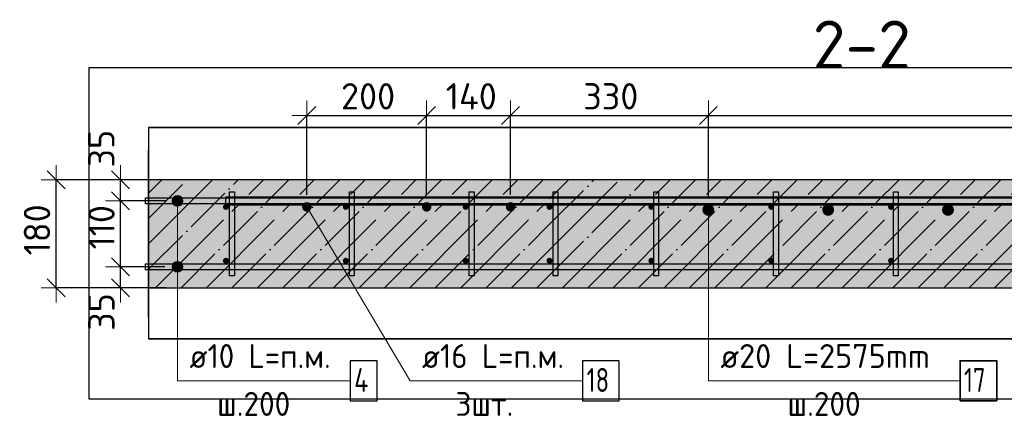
# Model space of a CAD drawing. Header units: millimetres. Extents: x -17997 to 37135, y 45383 to 72408.
# Tile 54 of 67: x 28995 to 30638, y 59124 to 59787. Entities that reach past the tile are written whole.
import ezdxf

# ---------------------------------------------------------------- set-up
doc = ezdxf.new("R2010")
doc.units = ezdxf.units.MM
doc.header["$PDMODE"] = 65
doc.linetypes.add('______11', pattern=[100, 80, -10, 0, -10])
doc.linetypes.add('______5', pattern=[220, 160, -20, 20, -20])
for name, color, linetype, lineweight in [('Standard', 7, 'Continuous', 25), ('Арм.стержн. вертикальными 1', 22, 'Continuous', 35), ('Арм.стержн.горизонт. 1', 180, 'Continuous', 35), ('Арм.стержн.горизонт. 2', 202, 'Continuous', 35), ('Размерная линия_ общее', 7, 'Continuous', 13)]:
    doc.layers.add(name, color=color, linetype=linetype, lineweight=lineweight)
doc.layers.add('Арм.стержн. вертикальными 2', color=7, linetype='Continuous', lineweight=35, true_color=0x006e00)
doc.layers.add('Арм.стержн.Стяжки', color=7, linetype='Continuous', lineweight=35, true_color=0x501e0f)
doc.styles.add('ISOCPEUR', font='ISOCPEUR')
doc.dimstyles.new('DIMSTYLE_11', dxfattribs={"dimtxt": 44, "dimasz": 50, "dimexe": 0, "dimexo": 0, "dimgap": 22, "dimtad": 2, "dimdec": 0, "dimrnd": 5, "dimzin": 12, "dimdsep": 46, "dimtxsty": 'ISOCPEUR', "dimblk1": 'ALL_ML_STRICH', "dimblk2": 'ALL_ML_STRICH', "dimsah": 1, "dimcen": 0, "dimclrd": 7, "dimclre": 256, "dimclrt": 7, "dimadec": 0, "dimazin": 0, "dimtfac": 1, "dimtdec": 0, "dimtix": 1, "dimtmove": 2, "dimatfit": 3, "dimfxl": 0, "dimtvp": 1.2, "dimtzin": 0, "dimlwd": 0, "dimlwe": -3, "dimarcsym": 0})
doc.dimstyles.new('DIMSTYLE_3', dxfattribs={"dimtxt": 44, "dimasz": 50, "dimexe": 0, "dimexo": 0, "dimgap": 22, "dimtad": 2, "dimdec": 0, "dimrnd": 5, "dimzin": 12, "dimdsep": 46, "dimtxsty": 'ISOCPEUR', "dimblk1": 'ALL_ML_STRICH', "dimblk2": 'ALL_ML_STRICH', "dimsah": 1, "dimcen": 0, "dimclrd": 7, "dimclre": 256, "dimclrt": 7, "dimadec": 0, "dimazin": 0, "dimtfac": 1, "dimtdec": 0, "dimtix": 1, "dimtmove": 2, "dimatfit": 3, "dimfxl": 0, "dimtzin": 0, "dimlwd": 0, "dimlwe": -3, "dimarcsym": 0})

# ---------------------------------------------------------------- blocks, each defined once
blk = doc.blocks.new('ALL_ML_STRICH')
at = {"color": 0, "linetype": 'ByBlock', "lineweight": -2}
for p, q in [((0, -0.5), (0, 0.5)), ((-1, 0), (0.5, 0)), ((-0.3, -0.3), (0.3, 0.3))]:
    blk.add_line(p, q, dxfattribs=at)
blk = doc.blocks.new('*D82')
at = {"layer": 'DEFPOINTS', "color": 7, "linetype": 'Continuous', "lineweight": 13, "transparency": 33554687}
for p in [(29257.4, 59374.3), (29163.6, 59339.3), (29259.5, 59339.3)]:
    blk.add_point(p, dxfattribs=at)
at = {"layer": 'Размерная линия_ общее', "color": 253, "linetype": 'Continuous', "lineweight": -2, "true_color": 0xa0a0a0, "transparency": 33554687}
for p, q in [((29237.4, 59374.3), (29163.6, 59374.3)), ((29239.5, 59339.3), (29163.6, 59339.3))]:
    blk.add_line(p, q, dxfattribs=at)
at = {"layer": 'Размерная линия_ общее', "color": 7, "linetype": 'Continuous', "lineweight": -2, "transparency": 33554687}
blk.add_line((29163.6, 59339.3), (29163.6, 59374.3), dxfattribs=at)
at = {"layer": 'Размерная линия_ общее', "color": 7, "linetype": 'Continuous', "lineweight": 13, "transparency": 33554687, "xscale": 50, "yscale": 50, "zscale": 50}
for p, rotation in [((29163.6, 59374.3), 90), ((29163.6, 59339.3), 270)]:
    blk.add_blockref('ALL_ML_STRICH', p, dxfattribs=dict(at, rotation=rotation))
at = {"layer": 'Размерная линия_ общее', "color": 7, "linetype": 'Continuous', "lineweight": 13, "transparency": 33554687, "insert": (29131.6, 59298.6), "char_height": 44, "width": 88, "attachment_point": 5, "rotation": 90, "style": 'ISOCPEUR'}
blk.add_mtext('\\A1;{35}', dxfattribs=at)
blk = doc.blocks.new('*D83')
at = {"layer": 'DEFPOINTS', "color": 7, "linetype": 'Continuous', "lineweight": 13, "transparency": 33554687}
for p in [(29258.8, 59484.3), (29163.6, 59374.3), (29257.4, 59374.3)]:
    blk.add_point(p, dxfattribs=at)
at = {"layer": 'Размерная линия_ общее', "color": 253, "linetype": 'Continuous', "lineweight": -2, "true_color": 0xa0a0a0, "transparency": 33554687}
for p, q in [((29238.8, 59484.3), (29163.6, 59484.3)), ((29237.4, 59374.3), (29163.6, 59374.3))]:
    blk.add_line(p, q, dxfattribs=at)
at = {"layer": 'Размерная линия_ общее', "color": 7, "linetype": 'Continuous', "lineweight": -2, "transparency": 33554687}
blk.add_line((29163.6, 59374.3), (29163.6, 59484.3), dxfattribs=at)
at = {"layer": 'Размерная линия_ общее', "color": 7, "linetype": 'Continuous', "lineweight": 13, "transparency": 33554687, "xscale": 50, "yscale": 50, "zscale": 50}
for p, rotation in [((29163.6, 59484.3), 90), ((29163.6, 59374.3), 270)]:
    blk.add_blockref('ALL_ML_STRICH', p, dxfattribs=dict(at, rotation=rotation))
at = {"layer": 'Размерная линия_ общее', "color": 7, "linetype": 'Continuous', "lineweight": 13, "transparency": 33554687, "insert": (29131.6, 59440.3), "char_height": 44, "width": 132, "attachment_point": 5, "rotation": 90, "style": 'ISOCPEUR'}
blk.add_mtext('\\A1;{110}', dxfattribs=at)
blk = doc.blocks.new('*D84')
at = {"layer": 'DEFPOINTS', "color": 7, "linetype": 'Continuous', "lineweight": 13, "transparency": 33554687}
for p in [(29261.5, 59519.3), (29163.6, 59484.3), (29258.8, 59484.3)]:
    blk.add_point(p, dxfattribs=at)
at = {"layer": 'Размерная линия_ общее', "color": 253, "linetype": 'Continuous', "lineweight": -2, "true_color": 0xa0a0a0, "transparency": 33554687}
for p, q in [((29241.5, 59519.3), (29163.6, 59519.3)), ((29238.8, 59484.3), (29163.6, 59484.3))]:
    blk.add_line(p, q, dxfattribs=at)
at = {"layer": 'Размерная линия_ общее', "color": 7, "linetype": 'Continuous', "lineweight": -2, "transparency": 33554687}
blk.add_line((29163.6, 59484.3), (29163.6, 59519.3), dxfattribs=at)
at = {"layer": 'Размерная линия_ общее', "color": 7, "linetype": 'Continuous', "lineweight": 13, "transparency": 33554687, "xscale": 50, "yscale": 50, "zscale": 50}
for p, rotation in [((29163.6, 59519.3), 90), ((29163.6, 59484.3), 270)]:
    blk.add_blockref('ALL_ML_STRICH', p, dxfattribs=dict(at, rotation=rotation))
at = {"layer": 'Размерная линия_ общее', "color": 7, "linetype": 'Continuous', "lineweight": 13, "transparency": 33554687, "insert": (29131.4, 59571.6), "char_height": 44, "width": 88, "attachment_point": 5, "rotation": 90, "style": 'ISOCPEUR'}
blk.add_mtext('\\A1;{35}', dxfattribs=at)
blk = doc.blocks.new('*D85')
at = {"layer": 'DEFPOINTS', "color": 7, "linetype": 'Continuous', "lineweight": 13, "transparency": 33554687}
for p in [(29253.2, 59519.3), (29056.1, 59339.3), (29255.9, 59339.3)]:
    blk.add_point(p, dxfattribs=at)
at = {"layer": 'Размерная линия_ общее', "color": 253, "linetype": 'Continuous', "lineweight": -2, "true_color": 0xa0a0a0, "transparency": 33554687}
for p, q in [((29233.2, 59519.3), (29056.1, 59519.3)), ((29235.9, 59339.3), (29056.1, 59339.3))]:
    blk.add_line(p, q, dxfattribs=at)
at = {"layer": 'Размерная линия_ общее', "color": 7, "linetype": 'Continuous', "lineweight": -2, "transparency": 33554687}
blk.add_line((29056.1, 59339.3), (29056.1, 59519.3), dxfattribs=at)
at = {"layer": 'Размерная линия_ общее', "color": 7, "linetype": 'Continuous', "lineweight": 13, "transparency": 33554687, "xscale": 50, "yscale": 50, "zscale": 50}
for p, rotation in [((29056.1, 59519.3), 90), ((29056.1, 59339.3), 270)]:
    blk.add_blockref('ALL_ML_STRICH', p, dxfattribs=dict(at, rotation=rotation))
at = {"layer": 'Размерная линия_ общее', "color": 7, "linetype": 'Continuous', "lineweight": 13, "transparency": 33554687, "insert": (29024.1, 59435.9), "char_height": 44, "width": 132, "attachment_point": 5, "rotation": 90, "style": 'ISOCPEUR'}
blk.add_mtext('\\A1;{180}', dxfattribs=at)
blk = doc.blocks.new('*D228')
at = {"layer": 'DEFPOINTS', "color": 7, "linetype": 'Continuous', "lineweight": 13, "transparency": 33554687}
for p in [(29474.4, 59627.1), (29474.4, 59474.3), (29674.4, 59474.3)]:
    blk.add_point(p, dxfattribs=at)
at = {"layer": 'Размерная линия_ общее', "color": 253, "linetype": 'Continuous', "lineweight": -2, "true_color": 0xa0a0a0, "transparency": 33554687}
for p, q in [((29474.4, 59494.3), (29474.4, 59627.1)), ((29674.4, 59494.3), (29674.4, 59627.1))]:
    blk.add_line(p, q, dxfattribs=at)
at = {"layer": 'Размерная линия_ общее', "color": 7, "linetype": 'Continuous', "lineweight": -2, "transparency": 33554687}
blk.add_line((29474.4, 59627.1), (29674.4, 59627.1), dxfattribs=at)
at = {"layer": 'Размерная линия_ общее', "color": 7, "linetype": 'Continuous', "lineweight": 13, "transparency": 33554687, "xscale": 50, "yscale": 50, "zscale": 50, "rotation": 180}
blk.add_blockref('ALL_ML_STRICH', (29474.4, 59627.1), dxfattribs=at)
at = {"layer": 'Размерная линия_ общее', "color": 7, "linetype": 'Continuous', "lineweight": 13, "transparency": 33554687, "xscale": 50, "yscale": 50, "zscale": 50}
blk.add_blockref('ALL_ML_STRICH', (29674.4, 59627.1), dxfattribs=at)
at = {"layer": 'Размерная линия_ общее', "color": 7, "linetype": 'Continuous', "lineweight": 13, "transparency": 33554687, "insert": (29576.6, 59659.1), "char_height": 44, "width": 132, "attachment_point": 5, "style": 'ISOCPEUR'}
blk.add_mtext('\\A1;{200}', dxfattribs=at)
blk = doc.blocks.new('*D229')
at = {"layer": 'DEFPOINTS', "color": 7, "linetype": 'Continuous', "lineweight": 13, "transparency": 33554687}
for p in [(29674.4, 59627.1), (29674.4, 59474.3), (29814.5, 59474.3)]:
    blk.add_point(p, dxfattribs=at)
at = {"layer": 'Размерная линия_ общее', "color": 253, "linetype": 'Continuous', "lineweight": -2, "true_color": 0xa0a0a0, "transparency": 33554687}
for p, q in [((29674.4, 59494.3), (29674.4, 59627.1)), ((29814.5, 59494.3), (29814.5, 59627.1))]:
    blk.add_line(p, q, dxfattribs=at)
at = {"layer": 'Размерная линия_ общее', "color": 7, "linetype": 'Continuous', "lineweight": -2, "transparency": 33554687}
blk.add_line((29674.4, 59627.1), (29814.5, 59627.1), dxfattribs=at)
at = {"layer": 'Размерная линия_ общее', "color": 7, "linetype": 'Continuous', "lineweight": 13, "transparency": 33554687, "xscale": 50, "yscale": 50, "zscale": 50, "rotation": 180}
blk.add_blockref('ALL_ML_STRICH', (29674.4, 59627.1), dxfattribs=at)
at = {"layer": 'Размерная линия_ общее', "color": 7, "linetype": 'Continuous', "lineweight": 13, "transparency": 33554687, "xscale": 50, "yscale": 50, "zscale": 50}
blk.add_blockref('ALL_ML_STRICH', (29814.5, 59627.1), dxfattribs=at)
at = {"layer": 'Размерная линия_ общее', "color": 7, "linetype": 'Continuous', "lineweight": 13, "transparency": 33554687, "insert": (29748.9, 59659.1), "char_height": 44, "width": 132, "attachment_point": 5, "style": 'ISOCPEUR'}
blk.add_mtext('\\A1;{140}', dxfattribs=at)
blk = doc.blocks.new('*D230')
at = {"layer": 'DEFPOINTS', "color": 7, "linetype": 'Continuous', "lineweight": 13, "transparency": 33554687}
for p in [(29814.5, 59627.1), (29814.5, 59474.3), (30144.5, 59469.3)]:
    blk.add_point(p, dxfattribs=at)
at = {"layer": 'Размерная линия_ общее', "color": 253, "linetype": 'Continuous', "lineweight": -2, "true_color": 0xa0a0a0, "transparency": 33554687}
for p, q in [((29814.5, 59494.3), (29814.5, 59627.1)), ((30144.5, 59489.3), (30144.5, 59627.1))]:
    blk.add_line(p, q, dxfattribs=at)
at = {"layer": 'Размерная линия_ общее', "color": 7, "linetype": 'Continuous', "lineweight": -2, "transparency": 33554687}
blk.add_line((29814.5, 59627.1), (30144.5, 59627.1), dxfattribs=at)
at = {"layer": 'Размерная линия_ общее', "color": 7, "linetype": 'Continuous', "lineweight": 13, "transparency": 33554687, "xscale": 50, "yscale": 50, "zscale": 50, "rotation": 180}
blk.add_blockref('ALL_ML_STRICH', (29814.5, 59627.1), dxfattribs=at)
at = {"layer": 'Размерная линия_ общее', "color": 7, "linetype": 'Continuous', "lineweight": 13, "transparency": 33554687, "xscale": 50, "yscale": 50, "zscale": 50}
blk.add_blockref('ALL_ML_STRICH', (30144.5, 59627.1), dxfattribs=at)
at = {"layer": 'Размерная линия_ общее', "color": 7, "linetype": 'Continuous', "lineweight": 13, "transparency": 33554687, "insert": (29981.7, 59659.1), "char_height": 44, "width": 132, "attachment_point": 5, "style": 'ISOCPEUR'}
blk.add_mtext('\\A1;{330}', dxfattribs=at)
blk = doc.blocks.new('*D231')
at = {"layer": 'DEFPOINTS', "color": 7, "linetype": 'Continuous', "lineweight": 13, "transparency": 33554687}
for p in [(30144.5, 59627.1), (30144.5, 59469.3), (31544.5, 59469.3)]:
    blk.add_point(p, dxfattribs=at)
at = {"layer": 'Размерная линия_ общее', "color": 253, "linetype": 'Continuous', "lineweight": -2, "true_color": 0xa0a0a0, "transparency": 33554687}
for p, q in [((30144.5, 59489.3), (30144.5, 59627.1)), ((31544.5, 59489.3), (31544.5, 59627.1))]:
    blk.add_line(p, q, dxfattribs=at)
at = {"layer": 'Размерная линия_ общее', "color": 7, "linetype": 'Continuous', "lineweight": -2, "transparency": 33554687}
blk.add_line((30144.5, 59627.1), (31544.5, 59627.1), dxfattribs=at)
at = {"layer": 'Размерная линия_ общее', "color": 7, "linetype": 'Continuous', "lineweight": 13, "transparency": 33554687, "xscale": 50, "yscale": 50, "zscale": 50, "rotation": 180}
blk.add_blockref('ALL_ML_STRICH', (30144.5, 59627.1), dxfattribs=at)
at = {"layer": 'Размерная линия_ общее', "color": 7, "linetype": 'Continuous', "lineweight": 13, "transparency": 33554687, "xscale": 50, "yscale": 50, "zscale": 50}
blk.add_blockref('ALL_ML_STRICH', (31544.5, 59627.1), dxfattribs=at)
at = {"layer": 'Размерная линия_ общее', "color": 7, "linetype": 'Continuous', "lineweight": 13, "transparency": 33554687, "insert": (30708.5, 59681.1), "char_height": 44, "width": 2.2, "attachment_point": 1, "line_spacing_factor": 0.60241, "style": 'ISOCPEUR'}
blk.add_mtext('\\W0.91;7х200=1400', dxfattribs=at)

msp = doc.modelspace()

# ---------------------------------------------------------------- hatches: boundary and pattern name
at = {"linetype": 'Continuous', "lineweight": -3, "transparency": 33554687}
msp.add_hatch(color=7, dxfattribs=at).paths.add_polyline_path([(29879.5, 59339.3), (29879.5, 59519.3), (29210.4, 59519.3), (29210.4, 59339.3)])
at = {"layer": 'Standard', "linetype": 'Continuous', "lineweight": -3, "transparency": 33554687}
msp.add_hatch(color=7, dxfattribs=at).paths.add_polyline_path([(29879.5, 59519.3), (29879.5, 59339.3), (31699.5, 59339.3), (31699.5, 59519.3)])
at = {"layer": 'Арм.стержн. вертикальными 1', "linetype": 'Continuous', "lineweight": 50, "transparency": 33554687}
for points in [[(29344.4, 59474.3), (29344.1, 59476.2), (29343, 59477.9), (29341.4, 59478.9), (29339.4, 59479.3), (29337.5, 59478.9), (29335.9, 59477.9), (29334.8, 59476.2), (29334.4, 59474.3), (29334.8, 59472.4), (29335.9, 59470.8), (29337.5, 59469.7), (29339.4, 59469.3), (29341.4, 59469.7), (29343, 59470.8), (29344.1, 59472.4)], [(29544.4, 59474.3), (29544.1, 59476.2), (29543, 59477.9), (29541.4, 59478.9), (29539.4, 59479.3), (29537.5, 59478.9), (29535.9, 59477.9), (29534.8, 59476.2), (29534.4, 59474.3), (29534.8, 59472.4), (29535.9, 59470.8), (29537.5, 59469.7), (29539.4, 59469.3), (29541.4, 59469.7), (29543, 59470.8), (29544.1, 59472.4)], [(29744.4, 59474.3), (29744.1, 59476.2), (29743, 59477.9), (29741.4, 59478.9), (29739.4, 59479.3), (29737.5, 59478.9), (29735.9, 59477.9), (29734.8, 59476.2), (29734.4, 59474.3), (29734.8, 59472.4), (29735.9, 59470.8), (29737.5, 59469.7), (29739.4, 59469.3), (29741.4, 59469.7), (29743, 59470.8), (29744.1, 59472.4)], [(29884.5, 59474.3), (29884.1, 59476.2), (29883, 59477.9), (29881.4, 59478.9), (29879.5, 59479.3), (29877.5, 59478.9), (29875.9, 59477.9), (29874.8, 59476.2), (29874.5, 59474.3), (29874.8, 59472.4), (29875.9, 59470.8), (29877.5, 59469.7), (29879.5, 59469.3), (29881.4, 59469.7), (29883, 59470.8), (29884.1, 59472.4)], [(30054.5, 59474.3), (30054.1, 59476.2), (30053, 59477.9), (30051.4, 59478.9), (30049.5, 59479.3), (30047.5, 59478.9), (30045.9, 59477.9), (30044.8, 59476.2), (30044.5, 59474.3), (30044.8, 59472.4), (30045.9, 59470.8), (30047.5, 59469.7), (30049.5, 59469.3), (30051.4, 59469.7), (30053, 59470.8), (30054.1, 59472.4)], [(30254.5, 59474.3), (30254.1, 59476.2), (30253, 59477.9), (30251.4, 59478.9), (30249.5, 59479.3), (30247.5, 59478.9), (30245.9, 59477.9), (30244.8, 59476.2), (30244.5, 59474.3), (30244.8, 59472.4), (30245.9, 59470.8), (30247.5, 59469.7), (30249.5, 59469.3), (30251.4, 59469.7), (30253, 59470.8), (30254.1, 59472.4)], [(30454.5, 59474.3), (30454.1, 59476.2), (30453, 59477.9), (30451.4, 59478.9), (30449.5, 59479.3), (30447.5, 59478.9), (30445.9, 59477.9), (30444.8, 59476.2), (30444.5, 59474.3), (30444.8, 59472.4), (30445.9, 59470.8), (30447.5, 59469.7), (30449.5, 59469.3), (30451.4, 59469.7), (30453, 59470.8), (30454.1, 59472.4)], [(29344.4, 59384.3), (29344.1, 59386.2), (29343, 59387.9), (29341.4, 59388.9), (29339.4, 59389.3), (29337.5, 59388.9), (29335.9, 59387.9), (29334.8, 59386.2), (29334.4, 59384.3), (29334.8, 59382.4), (29335.9, 59380.8), (29337.5, 59379.7), (29339.4, 59379.3), (29341.4, 59379.7), (29343, 59380.8), (29344.1, 59382.4)], [(29544.4, 59384.3), (29544.1, 59386.2), (29543, 59387.9), (29541.4, 59388.9), (29539.4, 59389.3), (29537.5, 59388.9), (29535.9, 59387.9), (29534.8, 59386.2), (29534.4, 59384.3), (29534.8, 59382.4), (29535.9, 59380.8), (29537.5, 59379.7), (29539.4, 59379.3), (29541.4, 59379.7), (29543, 59380.8), (29544.1, 59382.4)], [(29744.4, 59384.3), (29744.1, 59386.2), (29743, 59387.9), (29741.4, 59388.9), (29739.4, 59389.3), (29737.5, 59388.9), (29735.9, 59387.9), (29734.8, 59386.2), (29734.4, 59384.3), (29734.8, 59382.4), (29735.9, 59380.8), (29737.5, 59379.7), (29739.4, 59379.3), (29741.4, 59379.7), (29743, 59380.8), (29744.1, 59382.4)], [(29884.5, 59384.3), (29884.1, 59386.2), (29883, 59387.9), (29881.4, 59388.9), (29879.5, 59389.3), (29877.5, 59388.9), (29875.9, 59387.9), (29874.8, 59386.2), (29874.5, 59384.3), (29874.8, 59382.4), (29875.9, 59380.8), (29877.5, 59379.7), (29879.5, 59379.3), (29881.4, 59379.7), (29883, 59380.8), (29884.1, 59382.4)], [(30054.5, 59384.3), (30054.1, 59386.2), (30053, 59387.9), (30051.4, 59388.9), (30049.5, 59389.3), (30047.5, 59388.9), (30045.9, 59387.9), (30044.8, 59386.2), (30044.5, 59384.3), (30044.8, 59382.4), (30045.9, 59380.8), (30047.5, 59379.7), (30049.5, 59379.3), (30051.4, 59379.7), (30053, 59380.8), (30054.1, 59382.4)], [(30254.5, 59384.3), (30254.1, 59386.2), (30253, 59387.9), (30251.4, 59388.9), (30249.5, 59389.3), (30247.5, 59388.9), (30245.9, 59387.9), (30244.8, 59386.2), (30244.5, 59384.3), (30244.8, 59382.4), (30245.9, 59380.8), (30247.5, 59379.7), (30249.5, 59379.3), (30251.4, 59379.7), (30253, 59380.8), (30254.1, 59382.4)], [(30454.5, 59384.3), (30454.1, 59386.2), (30453, 59387.9), (30451.4, 59388.9), (30449.5, 59389.3), (30447.5, 59388.9), (30445.9, 59387.9), (30444.8, 59386.2), (30444.5, 59384.3), (30444.8, 59382.4), (30445.9, 59380.8), (30447.5, 59379.7), (30449.5, 59379.3), (30451.4, 59379.7), (30453, 59380.8), (30454.1, 59382.4)]]:
    msp.add_hatch(color=4, dxfattribs=at).paths.add_polyline_path(points)
at = {"layer": 'Арм.стержн. вертикальными 2', "linetype": 'Continuous', "lineweight": 50, "transparency": 33554687}
for points in [[(29482.4, 59474.3), (29481.8, 59477.4), (29480.1, 59480), (29477.5, 59481.7), (29474.4, 59482.3), (29471.4, 59481.7), (29468.8, 59480), (29467.1, 59477.4), (29466.4, 59474.3), (29467.1, 59471.3), (29468.8, 59468.7), (29471.4, 59466.9), (29474.4, 59466.3), (29477.5, 59466.9), (29480.1, 59468.7), (29481.8, 59471.3)], [(29682.4, 59474.3), (29681.8, 59477.4), (29680.1, 59480), (29677.5, 59481.7), (29674.4, 59482.3), (29671.4, 59481.7), (29668.8, 59480), (29667.1, 59477.4), (29666.4, 59474.3), (29667.1, 59471.3), (29668.8, 59468.7), (29671.4, 59466.9), (29674.4, 59466.3), (29677.5, 59466.9), (29680.1, 59468.7), (29681.8, 59471.3)], [(29822.5, 59474.3), (29821.8, 59477.4), (29820.1, 59480), (29817.5, 59481.7), (29814.5, 59482.3), (29811.4, 59481.7), (29808.8, 59480), (29807.1, 59477.4), (29806.5, 59474.3), (29807.1, 59471.3), (29808.8, 59468.7), (29811.4, 59466.9), (29814.5, 59466.3), (29817.5, 59466.9), (29820.1, 59468.7), (29821.8, 59471.3)], [(30154.5, 59469.3), (30153.7, 59473.2), (30151.5, 59476.4), (30148.3, 59478.6), (30144.5, 59479.3), (30140.6, 59478.6), (30137.4, 59476.4), (30135.2, 59473.2), (30134.5, 59469.3), (30135.2, 59465.5), (30137.4, 59462.3), (30140.6, 59460.1), (30144.5, 59459.3), (30148.3, 59460.1), (30151.5, 59462.3), (30153.7, 59465.5)], [(30354.5, 59469.3), (30353.7, 59473.2), (30351.5, 59476.4), (30348.3, 59478.6), (30344.5, 59479.3), (30340.6, 59478.6), (30337.4, 59476.4), (30335.2, 59473.2), (30334.5, 59469.3), (30335.2, 59465.5), (30337.4, 59462.3), (30340.6, 59460.1), (30344.5, 59459.3), (30348.3, 59460.1), (30351.5, 59462.3), (30353.7, 59465.5)], [(30554.5, 59469.3), (30553.7, 59473.2), (30551.5, 59476.4), (30548.3, 59478.6), (30544.5, 59479.3), (30540.6, 59478.6), (30537.4, 59476.4), (30535.2, 59473.2), (30534.5, 59469.3), (30535.2, 59465.5), (30537.4, 59462.3), (30540.6, 59460.1), (30544.5, 59459.3), (30548.3, 59460.1), (30551.5, 59462.3), (30553.7, 59465.5)]]:
    msp.add_hatch(color=7, dxfattribs=at).paths.add_polyline_path(points)
at = {"layer": 'Арм.стержн.горизонт. 1', "linetype": 'Continuous', "lineweight": 13, "transparency": 33554687}
for points in [[(29249.6, 59484.3), (29267.6, 59484.3), (29266.4, 59488.8)], [(29249.6, 59484.3), (29266.4, 59488.8), (29250.9, 59488.8)], [(29249.6, 59484.3), (29267.6, 59484.3), (29266.4, 59488.8)], [(29249.6, 59484.3), (29266.4, 59488.8), (29250.9, 59488.8)], [(29250.9, 59488.8), (29266.4, 59488.8), (29263.1, 59492.1)], [(29250.9, 59488.8), (29263.1, 59492.1), (29254.1, 59492.1)], [(29250.9, 59488.8), (29266.4, 59488.8), (29263.1, 59492.1)], [(29250.9, 59488.8), (29263.1, 59492.1), (29254.1, 59492.1)], [(29254.1, 59492.1), (29263.1, 59492.1), (29258.6, 59493.3)], [(29254.1, 59492.1), (29263.1, 59492.1), (29258.6, 59493.3)], [(29250.9, 59479.8), (29267.6, 59484.3), (29249.6, 59484.3)], [(29250.9, 59479.8), (29267.6, 59484.3), (29249.6, 59484.3)], [(29250.9, 59479.8), (29266.4, 59479.8), (29267.6, 59484.3)], [(29250.9, 59479.8), (29266.4, 59479.8), (29267.6, 59484.3)], [(29254.1, 59476.6), (29266.4, 59479.8), (29250.9, 59479.8)], [(29254.1, 59476.6), (29266.4, 59479.8), (29250.9, 59479.8)], [(29254.1, 59476.6), (29263.1, 59476.6), (29266.4, 59479.8)], [(29254.1, 59476.6), (29263.1, 59476.6), (29266.4, 59479.8)], [(29263.1, 59476.6), (29254.1, 59476.6), (29258.6, 59475.3)], [(29263.1, 59476.6), (29254.1, 59476.6), (29258.6, 59475.3)], [(29249.6, 59374.3), (29267.6, 59374.3), (29266.4, 59378.8)], [(29249.6, 59374.3), (29266.4, 59378.8), (29250.9, 59378.8)], [(29249.6, 59374.3), (29267.6, 59374.3), (29266.4, 59378.8)], [(29249.6, 59374.3), (29266.4, 59378.8), (29250.9, 59378.8)], [(29250.9, 59369.8), (29267.6, 59374.3), (29249.6, 59374.3)], [(29250.9, 59369.8), (29267.6, 59374.3), (29249.6, 59374.3)], [(29250.9, 59378.8), (29266.4, 59378.8), (29263.1, 59382.1)], [(29250.9, 59378.8), (29263.1, 59382.1), (29254.1, 59382.1)], [(29250.9, 59378.8), (29266.4, 59378.8), (29263.1, 59382.1)], [(29250.9, 59378.8), (29263.1, 59382.1), (29254.1, 59382.1)], [(29250.9, 59369.8), (29266.4, 59369.8), (29267.6, 59374.3)], [(29250.9, 59369.8), (29266.4, 59369.8), (29267.6, 59374.3)], [(29254.1, 59382.1), (29263.1, 59382.1), (29258.6, 59383.3)], [(29254.1, 59382.1), (29263.1, 59382.1), (29258.6, 59383.3)], [(29254.1, 59366.6), (29266.4, 59369.8), (29250.9, 59369.8)], [(29254.1, 59366.6), (29266.4, 59369.8), (29250.9, 59369.8)], [(29254.1, 59366.6), (29263.1, 59366.6), (29266.4, 59369.8)], [(29254.1, 59366.6), (29263.1, 59366.6), (29266.4, 59369.8)], [(29263.1, 59366.6), (29254.1, 59366.6), (29258.6, 59365.3)], [(29263.1, 59366.6), (29254.1, 59366.6), (29258.6, 59365.3)]]:
    msp.add_hatch(color=7, dxfattribs=at).paths.add_polyline_path(points)

# ---------------------------------------------------------------- linework, layer by layer
at = {"color": 7, "linetype": 'Continuous', "lineweight": 25, "transparency": 33554687}
for p, q in [((29210.4, 59289.3), (29210.4, 59569.3)), ((29879.5, 59519.3), (29210.4, 59519.3)), ((29210.4, 59339.3), (29879.5, 59339.3))]:
    msp.add_line(p, q, dxfattribs=at)
at = {"color": 7, "linetype": '______11', "lineweight": -3, "transparency": 33554687}
for p, q in [((29210.4, 59454.9), (29274.8, 59519.3)), ((29210.4, 59370.1), (29359.6, 59519.3)), ((29264.5, 59339.3), (29444.5, 59519.3)), ((29349.3, 59339.3), (29529.3, 59519.3)), ((29434.2, 59339.3), (29614.2, 59519.3)), ((29519, 59339.3), (29699, 59519.3)), ((29603.9, 59339.3), (29783.9, 59519.3)), ((29688.8, 59339.3), (29868.8, 59519.3)), ((29773.6, 59339.3), (29879.5, 59445.2)), ((29858.5, 59339.3), (29879.5, 59360.3))]:
    msp.add_line(p, q, dxfattribs=at)
at = {"color": 7, "linetype": '______5', "lineweight": -3, "transparency": 33554687}
for p, q in [((29210.4, 59497.4), (29232.4, 59519.3)), ((29210.4, 59412.5), (29317.2, 59519.3)), ((29222.1, 59339.3), (29402.1, 59519.3)), ((29306.9, 59339.3), (29486.9, 59519.3)), ((29391.8, 59339.3), (29571.8, 59519.3)), ((29476.6, 59339.3), (29656.6, 59519.3)), ((29561.5, 59339.3), (29741.5, 59519.3)), ((29646.3, 59339.3), (29826.3, 59519.3)), ((29731.2, 59339.3), (29879.5, 59487.6)), ((29816, 59339.3), (29879.5, 59402.7))]:
    msp.add_line(p, q, dxfattribs=at)
at = {"layer": 'Standard', "color": 52, "linetype": 'Continuous', "lineweight": -3, "transparency": 33554687}
for p, q in [((29210.4, 59606.7), (29210.4, 59253.8)), ((29210.4, 59606.7), (29210.4, 59253.8)), ((29210.4, 59606.7), (31820.4, 59606.7)), ((31820.4, 59606.7), (29210.4, 59606.7)), ((29210.4, 59253.8), (31820.4, 59253.8)), ((31820.4, 59253.8), (29210.4, 59253.8))]:
    msp.add_line(p, q, dxfattribs=at)
at = {"layer": 'Standard', "color": 7, "linetype": '______11', "lineweight": -3, "transparency": 33554687}
for p, q in [((29879.5, 59445.2), (29953.6, 59519.3)), ((29879.5, 59360.3), (30038.5, 59519.3)), ((29943.3, 59339.3), (30123.3, 59519.3)), ((30028.2, 59339.3), (30208.2, 59519.3)), ((30113, 59339.3), (30293, 59519.3)), ((30197.9, 59339.3), (30377.9, 59519.3)), ((30282.7, 59339.3), (30462.7, 59519.3)), ((30367.6, 59339.3), (30547.6, 59519.3)), ((30452.4, 59339.3), (30632.4, 59519.3)), ((30537.3, 59339.3), (30717.3, 59519.3)), ((30622.1, 59339.3), (30802.1, 59519.3))]:
    msp.add_line(p, q, dxfattribs=at)
at = {"layer": 'Standard', "color": 7, "linetype": '______5', "lineweight": -3, "transparency": 33554687}
for p, q in [((29879.5, 59487.6), (29911.2, 59519.3)), ((29879.5, 59402.7), (29996, 59519.3)), ((29900.9, 59339.3), (30080.9, 59519.3)), ((29985.7, 59339.3), (30165.7, 59519.3)), ((30070.6, 59339.3), (30250.6, 59519.3)), ((30155.4, 59339.3), (30335.4, 59519.3)), ((30240.3, 59339.3), (30420.3, 59519.3)), ((30325.2, 59339.3), (30505.2, 59519.3)), ((30410, 59339.3), (30590, 59519.3)), ((30494.9, 59339.3), (30674.9, 59519.3)), ((30579.7, 59339.3), (30759.7, 59519.3))]:
    msp.add_line(p, q, dxfattribs=at)
at = {"layer": 'Standard', "color": 7, "linetype": 'Continuous', "lineweight": 25, "transparency": 33554687}
for p, q in [((31699.5, 59519.3), (29879.5, 59519.3)), ((29879.5, 59339.3), (31699.5, 59339.3))]:
    msp.add_line(p, q, dxfattribs=at)
msp.add_lwpolyline([(29110.4, 59153.8), (31920.4, 59153.8), (31920.4, 59706.7), (29110.4, 59706.7), (29110.4, 59153.8)], dxfattribs=at)
at = {"layer": 'Арм.стержн. вертикальными 2', "color": 7, "linetype": 'Continuous', "lineweight": 13, "transparency": 33554687}
for p, q in [((29646.6, 59183.7), (29474.4, 59474.3)), ((30144.5, 59183.7), (30144.5, 59469.3)), ((29646.6, 59183.7), (29934.6, 59183.7)), ((30144.5, 59183.7), (30564.5, 59183.7))]:
    msp.add_line(p, q, dxfattribs=at)
at = {"layer": 'Арм.стержн. вертикальными 2', "color": 7, "linetype": 'Continuous', "lineweight": 25, "transparency": 33554687}
msp.add_lwpolyline([(29934.6, 59150.4), (29995.9, 59150.4), (29995.9, 59217.1), (29934.6, 59217.1), (29934.6, 59150.4)], dxfattribs=at)
at = {"layer": 'Арм.стержн. вертикальными 2', "color": 7, "linetype": 'Continuous', "lineweight": 35, "transparency": 33554687}
msp.add_lwpolyline([(30564.5, 59150.4), (30625.8, 59150.4), (30625.8, 59217.1), (30564.5, 59217.1), (30564.5, 59150.4)], dxfattribs=at)
at = {"layer": 'Арм.стержн.горизонт. 1', "color": 7, "linetype": 'Continuous', "lineweight": 13, "transparency": 33554687}
for p, q in [((29258.6, 59493.3), (29258.6, 59493.3)), ((29258.6, 59493.3), (29258.6, 59493.3)), ((29249.6, 59484.3), (29249.6, 59484.3)), ((29249.6, 59484.3), (29249.6, 59484.3)), ((29258.6, 59183.7), (29258.6, 59484.3)), ((29258.6, 59183.7), (29258.6, 59484.3)), ((29258.6, 59475.3), (29258.6, 59475.3)), ((29258.6, 59475.3), (29258.6, 59475.3)), ((29267.6, 59484.3), (29267.6, 59484.3)), ((29267.6, 59484.3), (29267.6, 59484.3)), ((29249.6, 59374.3), (29249.6, 59374.3)), ((29249.6, 59374.3), (29249.6, 59374.3)), ((29258.6, 59383.3), (29258.6, 59383.3)), ((29258.6, 59383.3), (29258.6, 59383.3)), ((29258.6, 59183.7), (29258.6, 59374.3)), ((29258.6, 59183.7), (29258.6, 59374.3)), ((29267.6, 59374.3), (29267.6, 59374.3)), ((29267.6, 59374.3), (29267.6, 59374.3)), ((29258.6, 59365.3), (29258.6, 59365.3)), ((29258.6, 59365.3), (29258.6, 59365.3)), ((29258.6, 59183.7), (29546.6, 59183.7))]:
    msp.add_line(p, q, dxfattribs=at)
at = {"layer": 'Арм.стержн.горизонт. 1', "color": 4, "linetype": 'Continuous', "lineweight": 25, "transparency": 33554687}
for points in [[(29205.4, 59489.3), (31669.5, 59489.3), (31669.5, 59479.3), (29205.4, 59479.3), (29205.4, 59489.3)], [(29205.4, 59489.3), (31669.5, 59489.3), (31669.5, 59479.3), (29205.4, 59479.3), (29205.4, 59489.3)], [(29205.4, 59379.3), (31669.5, 59379.3), (31669.5, 59369.3), (29205.4, 59369.3), (29205.4, 59379.3)], [(29205.4, 59379.3), (31669.5, 59379.3), (31669.5, 59369.3), (29205.4, 59369.3), (29205.4, 59379.3)]]:
    msp.add_lwpolyline(points, dxfattribs=at)
at = {"layer": 'Арм.стержн.горизонт. 1', "color": 7, "linetype": 'Continuous', "lineweight": 25, "transparency": 33554687}
msp.add_lwpolyline([(29546.6, 59150.4), (29591.9, 59150.4), (29591.9, 59217.1), (29546.6, 59217.1), (29546.6, 59150.4)], dxfattribs=at)
at = {"layer": 'Арм.стержн.горизонт. 1', "color": 7, "linetype": 'Continuous', "lineweight": 13, "transparency": 33554687}
for centre in [(29258.6, 59484.3), (29258.6, 59484.3), (29258.6, 59374.3), (29258.6, 59374.3)]:
    msp.add_circle(centre, 9, dxfattribs=at)
at = {"layer": 'Арм.стержн.горизонт. 2', "color": 7, "linetype": 'Continuous', "lineweight": 25, "transparency": 33554687}
msp.add_lwpolyline([(31631.8, 59477.3), (29339.5, 59477.3), (29339.5, 59491.3), (31632.8, 59491.3)], dxfattribs=at)
msp.add_lwpolyline([(31631.8, 59477.3), (29339.5, 59477.3), (29339.5, 59491.3), (31632.8, 59491.3)], dxfattribs=at)
at = {"layer": 'Арм.стержн.Стяжки', "color": 40, "linetype": 'Continuous', "lineweight": 25, "transparency": 33554687}
for points in [[(29345.5, 59359.3), (29345.5, 59499.3), (29353.5, 59499.3), (29353.5, 59359.3), (29345.5, 59359.3)], [(29545.5, 59359.3), (29545.5, 59499.3), (29553.5, 59499.3), (29553.5, 59359.3), (29545.5, 59359.3)], [(29745.5, 59359.3), (29745.5, 59499.3), (29753.5, 59499.3), (29753.5, 59359.3), (29745.5, 59359.3)], [(29885.5, 59359.3), (29885.5, 59499.3), (29893.5, 59499.3), (29893.5, 59359.3), (29885.5, 59359.3)], [(30053.5, 59359.3), (30053.5, 59499.3), (30061.5, 59499.3), (30061.5, 59359.3), (30053.5, 59359.3)], [(30253.5, 59359.3), (30253.5, 59499.3), (30261.5, 59499.3), (30261.5, 59359.3), (30253.5, 59359.3)], [(30453.5, 59359.3), (30453.5, 59499.3), (30461.5, 59499.3), (30461.5, 59359.3), (30453.5, 59359.3)]]:
    msp.add_lwpolyline(points, dxfattribs=at)

# ---------------------------------------------------------------- texts
at = {"layer": 'Standard', "color": 7, "linetype": 'Continuous', "lineweight": 13, "transparency": 33554687, "insert": (30318.7, 59745.7), "char_height": 80, "width": 204.522, "attachment_point": 4, "style": 'ISOCPEUR'}
msp.add_mtext('\\A1;{\\fISOCPEUR|i0|b0;\\H80.000000;\\W1.000000;\\C7;2-2}\\P', dxfattribs=at)
at = {"layer": 'Арм.стержн. вертикальными 2', "color": 7, "linetype": 'Continuous', "lineweight": 25, "transparency": 33554687, "char_height": 40, "attachment_point": 7, "style": 'ISOCPEUR'}
for s, insert, width in [('\\W0.94;ø16 L=п.м.', (29666.6, 59205.1), 266.644), ('\\W0.98;ø20 L=2575mm ', (30164.5, 59205.1), 399.393), ('\\W0.75;18', (29941.3, 59165.1), 62.971), ('\\W0.75;17', (30571.1, 59165.1), 62.971), ('\\W0.94;3шт. ', (29722.6, 59125.1), 154.838), ('\\W0.95;ш.200 ', (30276.5, 59125.1), 174.933)]:
    msp.add_mtext(s, dxfattribs=dict(at, insert=insert, width=width))
at = {"layer": 'Арм.стержн.горизонт. 1', "color": 7, "linetype": 'Continuous', "lineweight": 25, "transparency": 33554687, "char_height": 40, "attachment_point": 7, "style": 'ISOCPEUR'}
for s, insert, width in [('\\W0.94;ø10 L=п.м.', (29278.6, 59205.1), 266.644), ('\\W0.80;4', (29553.3, 59165.1), 47.978), ('\\W0.95;ш.200 ', (29324.6, 59125.1), 174.933)]:
    msp.add_mtext(s, dxfattribs=dict(at, insert=insert, width=width))

# ---------------------------------------------------------------- dimensions: what is measured, and where the dimension line sits
at = {"layer": 'Размерная линия_ общее', "color": 7, "linetype": 'Continuous', "lineweight": 13, "transparency": 33554687}
for base, p1, p2, picture, middle in [((29674.4, 59627.1), (29474.4, 59494.3), (29674.4, 59494.3), '*D228', (29576.6, 59659.1)), ((29814.5, 59627.1), (29674.4, 59494.3), (29814.5, 59494.3), '*D229', (29748.9, 59659.1)), ((30144.5, 59627.1), (29814.5, 59494.3), (30144.5, 59489.3), '*D230', (29981.7, 59659.1))]:
    dim = msp.add_linear_dim(base=base, p1=p1, p2=p2, dimstyle='DIMSTYLE_3', override={"dimpost": '<>', "dimclrd": 7, "dimclre": 253, "dimclrt": 7, "dimlwd": 0, "dimlwe": 65533}, dxfattribs=at)
    dim.commit()
    dim.dimension.update_dxf_attribs({"geometry": picture, "text_midpoint": middle, "dimtype": 160})
dim = msp.add_linear_dim(base=(31544.5, 59627.1), p1=(30144.5, 59489.3), p2=(31544.5, 59489.3), text='\\W0.91;7х200=1400', dimstyle='DIMSTYLE_3', override={"dimpost": '<>', "dimclrd": 7, "dimclre": 253, "dimclrt": 7, "dimlwd": 0, "dimlwe": 65533}, dxfattribs=at)
dim.commit()
dim.dimension.update_dxf_attribs({"geometry": '*D231', "text_midpoint": (30844.5, 59649.1), "dimtype": 160})
for base, p1, p2, dimstyle, picture, middle in [((29163.6, 59519.3), (29238.8, 59484.3), (29241.5, 59519.3), 'DIMSTYLE_11', '*D84', (29131.4, 59571.6)), ((29056.1, 59519.3), (29235.9, 59339.3), (29233.2, 59519.3), 'DIMSTYLE_3', '*D85', (29024.1, 59435.9)), ((29163.6, 59484.3), (29237.4, 59374.3), (29238.8, 59484.3), 'DIMSTYLE_11', '*D83', (29131.6, 59440.3)), ((29163.6, 59374.3), (29239.5, 59339.3), (29237.4, 59374.3), 'DIMSTYLE_11', '*D82', (29131.6, 59298.6))]:
    dim = msp.add_linear_dim(base=base, p1=p1, p2=p2, angle=90, dimstyle=dimstyle, override={"dimpost": '<>', "dimclrd": 7, "dimclre": 253, "dimclrt": 7, "dimlwd": 0, "dimlwe": 65533}, dxfattribs=at)
    dim.commit()
    dim.dimension.update_dxf_attribs({"geometry": picture, "text_midpoint": middle, "dimtype": 160})

doc.saveas('drawing.dxf')
